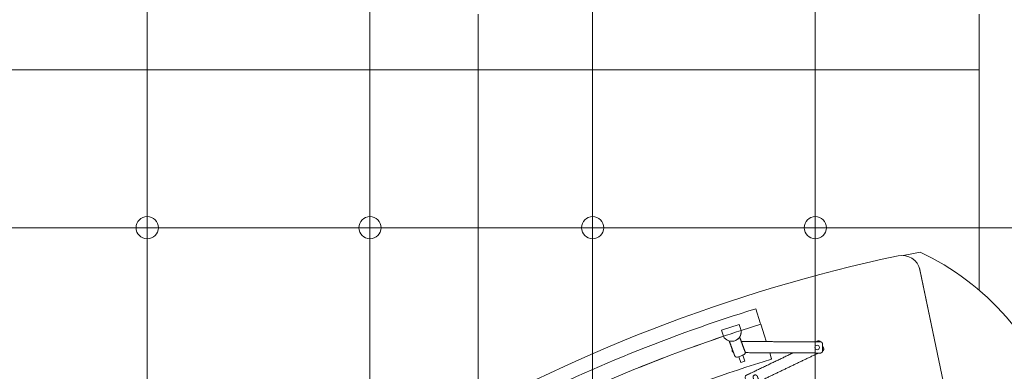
# Model space of a CAD drawing. Header units: metres. Extents: x -45 to 152, y -127 to 99.
# Tile 234 of 256: x -26.885 to -24.232, y -8.911 to -7.965. Entities that reach past the tile are written whole.
import ezdxf

# ---------------------------------------------------------------- set-up
doc = ezdxf.new("R2010")
doc.units = ezdxf.units.M
doc.linetypes.add('Achsen 01', pattern=[5.291531, 3.175, -1.058062, 0.352704, -0.705764])
doc.linetypes.add('Raster 01', pattern=[2, 1, -1])
for name, color, linetype, lineweight in [('036_Bodenbelagarbeiten-350 Doppelbodenelement', 7, 'Continuous', 9), ('_1.35m (3D)', 7, 'Continuous', 9), ('_GRU (2D)', 7, 'Continuous', 9), ('_OG 2 (2D)', 7, 'Continuous', 9)]:
    doc.layers.add(name, color=color, linetype=linetype, lineweight=lineweight)
for name, color, linetype, lineweight, true_color in [('ACTES-Einrichtung Aufsicht.', 7, 'Continuous', 9, 0xa6a6a6), ('AV1-Achsen', 1, 'Achsen 01', 18, 0xff0000), ('AV1-Raster', 7, 'Raster 01', 9, 0xa6a6a6)]:
    doc.layers.add(name, color=color, linetype=linetype, lineweight=lineweight, true_color=true_color)

# ---------------------------------------------------------------- blocks, each defined once
blk = doc.blocks.new('Group-2')
at = {"layer": 'AV1-Raster'}
for p, q in [((-25.65, -22.95), (-25.65, 1.35)), ((-24.3, -22.95), (-24.3, 1.35)), ((1.35, -8.1), (-40.5, -8.1))]:
    blk.add_line(p, q, dxfattribs=at)
blk = doc.blocks.new('1.35m (3D)')
at = {"layer": 'AV1-Raster', "color": 7}
blk.add_blockref('Group-2', (0, 0), dxfattribs=at)
blk = doc.blocks.new('Group-98')
at = {"color": 255, "transparency": 33554559}
blk.add_wipeout([(-24.3518, -9.1545), (-24.2442, -9.6684), (-24.2431, -9.6781), (-24.244, -9.6877), (-24.2466, -9.697), (-24.251, -9.7056), (-24.257, -9.7132), (-24.2643, -9.7195), (-24.2727, -9.7243), (-24.2819, -9.7274), (-24.2341, -9.7169), (-24.2331, -9.7158), (-24.2322, -9.7148), (-24.2313, -9.7137), (-24.2303, -9.7127), (-24.2294, -9.7116), (-24.2285, -9.7106), (-24.2275, -9.7095), (-24.2266, -9.7085), (-24.2103, -9.6892), (-24.1947, -9.6694), (-24.1798, -9.649), (-24.1656, -9.6281), (-24.1522, -9.6067), (-24.1395, -9.5849), (-24.1276, -9.5626), (-24.1165, -9.5399), (-24.0797, -9.4434), (-24.0571, -9.3426), (-24.0493, -9.2396), (-24.0564, -9.1365), (-24.0783, -9.0356), (-24.1145, -8.9388), (-24.1643, -8.8483), (-24.2266, -8.7659), (-24.2515, -8.7389), (-24.2777, -8.7133), (-24.3052, -8.689), (-24.3339, -8.6662), (-24.3638, -8.6449), (-24.3946, -8.6251), (-24.4265, -8.607), (-24.4593, -8.5905), (-24.5183, -8.6028), (-24.5085, -8.6018), (-24.4988, -8.6026), (-24.4894, -8.6054), (-24.4807, -8.6099), (-24.473, -8.6161), (-24.4667, -8.6236), (-24.462, -8.6322), (-24.4591, -8.6415)], dxfattribs=at).dxf.layer = 'ACTES-Einrichtung Aufsicht.'
at = {"layer": 'ACTES-Einrichtung Aufsicht.', "flags": 128}
blk.add_lwpolyline([(-24.2442, -9.6684, -0.407966), (-24.2819, -9.7274), (-24.2341, -9.7169, 0.003923), (-24.2266, -9.7085, 0.070731), (-24.1165, -9.5399, 0.297593), (-24.2266, -8.7659, 0.102954), (-24.4593, -8.5905), (-24.5183, -8.6028, -0.414214), (-24.4591, -8.6415)], format="xyb", close=True, dxfattribs=at)
at = {"color": 255, "transparency": 33554687}
blk.add_wipeout([(-25.203, -10.1219), (-25.1891, -10.1138), (-25.1752, -10.1058), (-25.1613, -10.0978), (-25.1473, -10.0899), (-25.1333, -10.0821), (-25.1193, -10.0743), (-25.1052, -10.0666), (-25.0911, -10.0589), (-24.9927, -10.0073), (-24.8928, -9.9584), (-24.7916, -9.9123), (-24.6892, -9.869), (-24.5856, -9.8286), (-24.481, -9.791), (-24.3753, -9.7564), (-24.2688, -9.7247), (-24.2621, -9.7203), (-24.2562, -9.715), (-24.2512, -9.7087), (-24.2473, -9.7018), (-24.2445, -9.6943), (-24.243, -9.6864), (-24.2427, -9.6785), (-24.2438, -9.6705), (-24.2438, -9.6705), (-24.2438, -9.6704), (-24.2438, -9.6704), (-24.2438, -9.6703), (-24.2438, -9.6702), (-24.2438, -9.6702), (-24.2438, -9.6701), (-24.2439, -9.67), (-24.4597, -8.6386), (-24.4627, -8.6294), (-24.4675, -8.6209), (-24.4738, -8.6135), (-24.4814, -8.6074), (-24.49, -8.6029), (-24.4994, -8.6002), (-24.5091, -8.5994), (-24.5188, -8.6004), (-24.8526, -8.6857), (-25.1786, -8.7972), (-25.4947, -8.9342), (-25.799, -9.0959), (-26.0895, -9.2812), (-26.3643, -9.4889), (-26.6218, -9.7178), (-26.8603, -9.9665), (-26.8604, -9.9665), (-26.8604, -9.9666), (-26.8605, -9.9666), (-26.8605, -9.9667), (-26.8606, -9.9668), (-26.8606, -9.9668), (-26.8607, -9.9669), (-26.8607, -9.9669), (-26.8603, -9.9665), (-26.866, -9.9744), (-26.87, -9.9832), (-26.8723, -9.9927), (-26.8726, -10.0024), (-26.8711, -10.0121), (-26.8677, -10.0212), (-26.8626, -10.0295), (-26.8561, -10.0367), (-26.0708, -10.7393), (-26.0645, -10.7441), (-26.0576, -10.7478), (-26.0502, -10.7504), (-26.0424, -10.7518), (-26.0346, -10.752), (-26.0268, -10.7509), (-26.0193, -10.7486), (-26.0122, -10.7452), (-25.9201, -10.6563), (-25.8252, -10.5703), (-25.7276, -10.4874), (-25.6275, -10.4077), (-25.5248, -10.3312), (-25.4198, -10.258), (-25.3125, -10.1882)], dxfattribs=at).dxf.layer = 'ACTES-Einrichtung Aufsicht.'
at = {"layer": 'ACTES-Einrichtung Aufsicht.', "transparency": 33554534, "flags": 128}
blk.add_lwpolyline([(-25.203, -10.1219, -0.008083), (-25.0911, -10.0589, -0.055453), (-24.2688, -9.7247, 0.330906), (-24.2438, -9.6705, -0.002569), (-24.2439, -9.67), (-24.4597, -8.6386, 0.41107), (-24.5188, -8.6004, 0.160224), (-26.8603, -9.9665, 0.00305), (-26.8607, -9.9669), (-26.8603, -9.9665, 0.411112), (-26.8561, -10.0367), (-26.0708, -10.7393, 0.325472), (-26.0122, -10.7452, -0.063875)], format="xyb", close=True, dxfattribs=at)
at = {"layer": 'ACTES-Einrichtung Aufsicht.', "flags": 128}
blk.add_lwpolyline([(-24.9417, -8.8015), (-24.9325, -8.7986, -0.002867), (-24.8882, -8.7847), (-24.8898, -8.7814), (-24.9016, -8.7431, 0.044027), (-25.5675, -9.0139, 0.073959), (-26.5456, -9.715), (-26.5176, -9.744), (-26.5156, -9.7468, -0.057345), (-25.7814, -9.1829), (-25.7811, -9.1823), (-25.7589, -9.1694, -0.013514), (-25.5675, -9.0632, -0.038853), (-24.9893, -8.8173), (-24.9894, -8.8172), (-24.9417, -8.8015)], format="xyb", close=True, dxfattribs=at)
at = {"color": 255, "transparency": 33554559}
blk.add_wipeout([(-25.7811, -9.1823), (-25.7814, -9.1829), (-25.88, -9.244), (-25.9768, -9.3078), (-26.0717, -9.3745), (-26.1647, -9.4438), (-26.2556, -9.5157), (-26.3445, -9.5902), (-26.4312, -9.6673), (-26.5156, -9.7468), (-26.4474, -9.8172), (-26.3632, -9.738), (-26.2768, -9.6613), (-26.1881, -9.5872), (-26.0974, -9.5157), (-26.0045, -9.4468), (-25.9097, -9.3808), (-25.813, -9.3175), (-25.7145, -9.2571), (-25.7045, -9.2512), (-25.6523, -9.2207), (-25.5728, -9.1769), (-25.487, -9.132), (-25.4001, -9.0892), (-25.3123, -9.0486), (-25.2234, -9.0101), (-25.1337, -8.9739), (-25.0431, -8.9398), (-24.9516, -8.908), (-24.8594, -8.8784), (-24.8646, -8.8617), (-24.8646, -8.8617), (-24.8884, -8.7848), (-24.9417, -8.8015), (-24.9893, -8.8173), (-24.9893, -8.8173), (-24.9893, -8.8173), (-24.9893, -8.8173), (-24.9893, -8.8173), (-24.9893, -8.8173), (-24.9893, -8.8173), (-24.9893, -8.8173), (-24.9893, -8.8173), (-25.0864, -8.8513), (-25.1825, -8.8877), (-25.2776, -8.9266), (-25.3718, -8.9679), (-25.4648, -9.0116), (-25.5568, -9.0576), (-25.6475, -9.106), (-25.737, -9.1566), (-25.7589, -9.1694)], dxfattribs=at).dxf.layer = 'ACTES-Einrichtung Aufsicht.'
at = {"layer": 'ACTES-Einrichtung Aufsicht.', "flags": 128}
blk.add_lwpolyline([(-25.7811, -9.1823), (-25.7814, -9.1829, 0.057345), (-26.5156, -9.7468), (-26.4474, -9.8172, -0.058565), (-25.7145, -9.2571), (-25.7045, -9.2512), (-25.6523, -9.2207), (-25.5728, -9.1769, -0.049045), (-24.8594, -8.8784), (-24.8646, -8.8617), (-24.8646, -8.8617), (-24.8884, -8.7848), (-24.9417, -8.8015), (-24.9893, -8.8173, -0.000416), (-24.9893, -8.8173, 0.050823), (-25.737, -9.1566), (-25.7589, -9.1694)], format="xyb", close=True, dxfattribs=at)
at = {"color": 255, "transparency": 33554559}
blk.add_wipeout([(-24.9417, -8.8015), (-24.9893, -8.8173), (-24.9947, -8.8011), (-24.9471, -8.7854)], dxfattribs=at).dxf.layer = 'ACTES-Einrichtung Aufsicht.'
at = {"layer": 'ACTES-Einrichtung Aufsicht.', "flags": 128}
blk.add_lwpolyline([(-24.9417, -8.8015), (-24.9893, -8.8173), (-24.9947, -8.8011), (-24.9471, -8.7854)], close=True, dxfattribs=at)
at = {"color": 255, "transparency": 33554559}
blk.add_wipeout([(-24.9439, -8.8237), (-24.9457, -8.819), (-24.9481, -8.8222), (-24.951, -8.8249), (-24.9544, -8.8272), (-24.958, -8.8289), (-24.9618, -8.83), (-24.9658, -8.8305), (-24.9698, -8.8304), (-24.9737, -8.8296), (-24.9588, -8.8697), (-24.9588, -8.8698), (-24.9587, -8.87), (-24.9587, -8.87), (-24.9586, -8.8701), (-24.9586, -8.8702), (-24.9586, -8.8703), (-24.9585, -8.8703), (-24.9585, -8.8704), (-24.9584, -8.8705), (-24.9584, -8.8706), (-24.9583, -8.8708), (-24.9582, -8.8709), (-24.9582, -8.871), (-24.9581, -8.8711), (-24.958, -8.8712), (-24.9579, -8.8713), (-24.9579, -8.8714), (-24.9578, -8.8715), (-24.9577, -8.8715), (-24.9576, -8.8716), (-24.9576, -8.8717), (-24.9575, -8.8718), (-24.9574, -8.8719), (-24.9573, -8.872), (-24.9572, -8.8721), (-24.9572, -8.8721), (-24.9571, -8.8722), (-24.957, -8.8723), (-24.9569, -8.8723), (-24.9568, -8.8724), (-24.9567, -8.8725), (-24.9566, -8.8725), (-24.9565, -8.8726), (-24.9564, -8.8727), (-24.9564, -8.8727), (-24.9564, -8.8727), (-24.9564, -8.8727), (-24.9564, -8.8727), (-24.9564, -8.8727), (-24.9563, -8.8727), (-24.9563, -8.8728), (-24.9563, -8.8728), (-24.9563, -8.8728), (-24.9563, -8.8728), (-24.9562, -8.8728), (-24.9562, -8.8728), (-24.9562, -8.8728), (-24.9562, -8.8728), (-24.9562, -8.8728), (-24.9561, -8.8729), (-24.9561, -8.8729), (-24.9561, -8.8729), (-24.9561, -8.8729), (-24.956, -8.8729), (-24.956, -8.8729), (-24.956, -8.8729), (-24.9559, -8.873), (-24.9559, -8.873), (-24.9559, -8.873), (-24.9559, -8.873), (-24.9558, -8.873), (-24.9558, -8.873), (-24.9558, -8.8731), (-24.9557, -8.8731), (-24.9557, -8.8731), (-24.9557, -8.8731), (-24.9556, -8.8731), (-24.9555, -8.8732), (-24.9555, -8.8732), (-24.9554, -8.8732), (-24.9554, -8.8732), (-24.9553, -8.8733), (-24.9553, -8.8733), (-24.9552, -8.8733), (-24.9551, -8.8733), (-24.9551, -8.8733), (-24.955, -8.8734), (-24.9549, -8.8734), (-24.9549, -8.8734), (-24.9548, -8.8734), (-24.9547, -8.8734), (-24.9546, -8.8735), (-24.9546, -8.8735), (-24.9545, -8.8735), (-24.9544, -8.8735), (-24.9543, -8.8735), (-24.9542, -8.8736), (-24.9541, -8.8736), (-24.954, -8.8736), (-24.9539, -8.8736), (-24.9538, -8.8736), (-24.9537, -8.8736), (-24.9536, -8.8736), (-24.9535, -8.8736), (-24.9534, -8.8736), (-24.9533, -8.8737), (-24.9532, -8.8737), (-24.9531, -8.8737), (-24.9528, -8.8736), (-24.9525, -8.8736), (-24.9523, -8.8736), (-24.952, -8.8735), (-24.9518, -8.8735), (-24.9515, -8.8734), (-24.9513, -8.8734), (-24.9511, -8.8733), (-24.9342, -8.867), (-24.934, -8.8669), (-24.9337, -8.8668), (-24.9335, -8.8667), (-24.9333, -8.8666), (-24.9331, -8.8664), (-24.9328, -8.8663), (-24.9326, -8.8661), (-24.9324, -8.866), (-24.9324, -8.8659), (-24.9323, -8.8658), (-24.9322, -8.8658), (-24.9321, -8.8657), (-24.9321, -8.8656), (-24.932, -8.8655), (-24.9319, -8.8655), (-24.9318, -8.8654), (-24.9318, -8.8653), (-24.9317, -8.8652), (-24.9316, -8.8652), (-24.9316, -8.8651), (-24.9315, -8.865), (-24.9315, -8.8649), (-24.9314, -8.8649), (-24.9314, -8.8648), (-24.9313, -8.8647), (-24.9313, -8.8647), (-24.9312, -8.8646), (-24.9312, -8.8645), (-24.9312, -8.8645), (-24.9311, -8.8644), (-24.9311, -8.8643), (-24.9311, -8.8643), (-24.931, -8.8642), (-24.931, -8.8642), (-24.931, -8.8641), (-24.9309, -8.8641), (-24.9309, -8.864), (-24.9309, -8.864), (-24.9309, -8.8639), (-24.9308, -8.8639), (-24.9308, -8.8638), (-24.9308, -8.8638), (-24.9308, -8.8638), (-24.9308, -8.8637), (-24.9308, -8.8637), (-24.9307, -8.8637), (-24.9307, -8.8636), (-24.9307, -8.8636), (-24.9307, -8.8635), (-24.9307, -8.8635), (-24.9307, -8.8635), (-24.9307, -8.8635), (-24.9307, -8.8634), (-24.9306, -8.8634), (-24.9306, -8.8634), (-24.9306, -8.8633), (-24.9306, -8.8633), (-24.9306, -8.8633), (-24.9306, -8.8633), (-24.9306, -8.8632), (-24.9306, -8.8632), (-24.9306, -8.8632), (-24.9306, -8.8632), (-24.9306, -8.8632), (-24.9306, -8.8631), (-24.9306, -8.8631), (-24.9306, -8.8631), (-24.9305, -8.8631), (-24.9305, -8.8631), (-24.9305, -8.8631), (-24.9305, -8.863), (-24.9305, -8.863), (-24.9305, -8.8629), (-24.9305, -8.8628), (-24.9304, -8.8627), (-24.9304, -8.8626), (-24.9304, -8.8625), (-24.9304, -8.8624), (-24.9304, -8.8622), (-24.9303, -8.8621), (-24.9303, -8.862), (-24.9303, -8.8619), (-24.9303, -8.8618), (-24.9303, -8.8617), (-24.9303, -8.8616), (-24.9303, -8.8614), (-24.9303, -8.8613), (-24.9303, -8.8612), (-24.9303, -8.8611), (-24.9303, -8.861), (-24.9303, -8.8608), (-24.9303, -8.8607), (-24.9303, -8.8606), (-24.9304, -8.8605), (-24.9304, -8.8603), (-24.9304, -8.8602), (-24.9304, -8.8601), (-24.9305, -8.86), (-24.9305, -8.8599), (-24.9305, -8.8598), (-24.9305, -8.8597), (-24.9305, -8.8596), (-24.9306, -8.8596), (-24.9306, -8.8595), (-24.9307, -8.8593), (-24.9307, -8.8593)], dxfattribs=at).dxf.layer = 'ACTES-Einrichtung Aufsicht.'
at = {"layer": 'ACTES-Einrichtung Aufsicht.'}
blk.add_rational_spline([(-24.9439, -8.8237), (-24.9448, -8.8213), (-24.9457, -8.819), (-24.9559, -8.8345), (-24.9737, -8.8296), (-24.9663, -8.8497), (-24.9588, -8.8697), (-24.9588, -8.8698), (-24.9588, -8.8698), (-24.9587, -8.8699), (-24.9586, -8.8702), (-24.9581, -8.8711), (-24.9575, -8.8718), (-24.9568, -8.8724), (-24.9564, -8.8727), (-24.9564, -8.8727), (-24.9562, -8.8728), (-24.956, -8.8729), (-24.9558, -8.873), (-24.9557, -8.8731), (-24.9554, -8.8732), (-24.955, -8.8734), (-24.9543, -8.8736), (-24.9535, -8.8737), (-24.9531, -8.8737), (-24.952, -8.8736), (-24.9511, -8.8733), (-24.9426, -8.8701), (-24.9342, -8.867), (-24.9332, -8.8666), (-24.9324, -8.866), (-24.9321, -8.8657), (-24.9316, -8.8651), (-24.9312, -8.8645), (-24.9309, -8.8641), (-24.9308, -8.8639), (-24.9308, -8.8637), (-24.9307, -8.8634), (-24.9306, -8.8632), (-24.9305, -8.8631), (-24.9305, -8.863), (-24.9304, -8.8626), (-24.9303, -8.8617), (-24.9303, -8.8607), (-24.9305, -8.8597), (-24.9306, -8.8594), (-24.9307, -8.8593), (-24.9307, -8.8593), (-24.9307, -8.8593), (-24.9373, -8.8415), (-24.9439, -8.8237)], [1, 1, 1, 0.808687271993, 1, 1, 1, 1, 1, 1, 1, 1, 1, 1, 1, 1, 1, 1, 1, 1, 1, 1, 1, 1, 1, 0.985598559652, 1, 1, 1, 0.985598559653, 1, 1, 1, 1, 1, 1, 1, 1, 1, 1, 1, 1, 1, 1, 1, 1, 1, 1, 1, 1, 1], degree=2, knots=[0, 0, 0, 0.039408, 0.039408, 0.278912, 0.278912, 0.620862, 0.620862, 0.620937, 0.620937, 0.622866, 0.626641, 0.630417, 0.634193, 0.637969, 0.637969, 0.638631, 0.639292, 0.639953, 0.640614, 0.640614, 0.641656, 0.642699, 0.643741, 0.644783, 0.644783, 0.647352, 0.647352, 0.67014, 0.67014, 0.672709, 0.672709, 0.673751, 0.674793, 0.675836, 0.676878, 0.676878, 0.677539, 0.6782, 0.678861, 0.679523, 0.679523, 0.683299, 0.687075, 0.69085, 0.694626, 0.696555, 0.696555, 0.69663, 0.69663, 1, 1, 1], dxfattribs=at)
at = {"color": 255, "transparency": 33554559}
for points in [[(-24.722, -8.844), (-24.7277, -8.8323), (-24.7278, -8.8322), (-24.7279, -8.832), (-24.728, -8.8319), (-24.7281, -8.8318), (-24.7282, -8.8316), (-24.7283, -8.8315), (-24.7284, -8.8314), (-24.7285, -8.8313), (-24.7286, -8.8312), (-24.7287, -8.8311), (-24.7288, -8.831), (-24.7288, -8.831), (-24.7289, -8.8309), (-24.729, -8.8308), (-24.7291, -8.8308), (-24.7292, -8.8307), (-24.7292, -8.8306), (-24.7293, -8.8306), (-24.7294, -8.8305), (-24.7295, -8.8305), (-24.7296, -8.8304), (-24.7296, -8.8304), (-24.7297, -8.8303), (-24.7298, -8.8303), (-24.7299, -8.8302), (-24.7299, -8.8302), (-24.73, -8.8302), (-24.7301, -8.8301), (-24.7301, -8.8301), (-24.7302, -8.8301), (-24.7303, -8.8301), (-24.7303, -8.83), (-24.7304, -8.83), (-24.7304, -8.83), (-24.7305, -8.83), (-24.7305, -8.8299), (-24.7306, -8.8299), (-24.7307, -8.8299), (-24.7307, -8.8299), (-24.7308, -8.8298), (-24.7308, -8.8298), (-24.7308, -8.8298), (-24.7309, -8.8298), (-24.7309, -8.8298), (-24.7309, -8.8298), (-24.731, -8.8298), (-24.731, -8.8298), (-24.7311, -8.8298), (-24.7311, -8.8297), (-24.7311, -8.8297), (-24.7312, -8.8297), (-24.7312, -8.8297), (-24.7312, -8.8297), (-24.7312, -8.8297), (-24.7313, -8.8297), (-24.7313, -8.8297), (-24.7313, -8.8297), (-24.7314, -8.8297), (-24.7314, -8.8297), (-24.7314, -8.8297), (-24.7314, -8.8297), (-24.7314, -8.8297), (-24.7315, -8.8296), (-24.7315, -8.8296), (-24.7315, -8.8296), (-24.7315, -8.8296), (-24.7315, -8.8296), (-24.7316, -8.8296), (-24.7316, -8.8296), (-24.7316, -8.8296), (-24.7316, -8.8296), (-24.7316, -8.8296), (-24.7318, -8.8296), (-24.7319, -8.8296), (-24.732, -8.8296), (-24.7321, -8.8295), (-24.7322, -8.8295), (-24.7323, -8.8295), (-24.7324, -8.8295), (-24.7325, -8.8295), (-24.7326, -8.8295), (-24.7328, -8.8295), (-24.7329, -8.8295), (-24.733, -8.8295), (-24.7331, -8.8295), (-24.7332, -8.8295), (-24.7333, -8.8295), (-24.7335, -8.8295), (-24.7336, -8.8296), (-24.7337, -8.8296), (-24.7338, -8.8296), (-24.7339, -8.8296), (-24.7341, -8.8296), (-24.7342, -8.8297), (-24.7343, -8.8297), (-24.7344, -8.8297), (-24.7345, -8.8298), (-24.7347, -8.8298), (-24.7348, -8.8298), (-24.7348, -8.8299), (-24.7349, -8.8299), (-24.735, -8.8299), (-24.7351, -8.83), (-24.7351, -8.83), (-24.7353, -8.8301), (-24.7354, -8.8301), (-24.7399, -8.8323), (-24.9274, -8.9222), (-24.9274, -8.9222), (-24.9277, -8.9223), (-24.9277, -8.9223), (-24.9278, -8.9223), (-24.9279, -8.9224), (-24.9279, -8.9224), (-24.928, -8.9225), (-24.9281, -8.9225), (-24.9282, -8.9226), (-24.9283, -8.9227), (-24.9284, -8.9227), (-24.9285, -8.9228), (-24.9286, -8.9229), (-24.9287, -8.923), (-24.9288, -8.923), (-24.9289, -8.9231), (-24.929, -8.9232), (-24.929, -8.9233), (-24.9291, -8.9234), (-24.9292, -8.9235), (-24.9293, -8.9235), (-24.9294, -8.9236), (-24.9294, -8.9237), (-24.9295, -8.9238), (-24.9296, -8.9239), (-24.9297, -8.924), (-24.9297, -8.9241), (-24.9298, -8.9242), (-24.9299, -8.9243), (-24.9299, -8.9244), (-24.93, -8.9245), (-24.93, -8.9245), (-24.9301, -8.9246), (-24.9301, -8.9247), (-24.9302, -8.9248), (-24.9302, -8.9248), (-24.9302, -8.9248), (-24.9302, -8.9248), (-24.9302, -8.9248), (-24.9302, -8.9249), (-24.9302, -8.9249), (-24.9302, -8.9249), (-24.9302, -8.9249), (-24.9302, -8.9249), (-24.9302, -8.9249), (-24.9303, -8.925), (-24.9303, -8.925), (-24.9303, -8.925), (-24.9303, -8.925), (-24.9303, -8.9251), (-24.9303, -8.9251), (-24.9303, -8.9251), (-24.9303, -8.9251), (-24.9303, -8.9252), (-24.9304, -8.9252), (-24.9304, -8.9252), (-24.9304, -8.9253), (-24.9304, -8.9253), (-24.9304, -8.9253), (-24.9304, -8.9254), (-24.9304, -8.9254), (-24.9305, -8.9254), (-24.9305, -8.9255), (-24.9305, -8.9255), (-24.9305, -8.9255), (-24.9305, -8.9256), (-24.9305, -8.9256), (-24.9305, -8.9257), (-24.9306, -8.9257), (-24.9306, -8.9258), (-24.9306, -8.9259), (-24.9306, -8.9259), (-24.9306, -8.926), (-24.9306, -8.926), (-24.9307, -8.9261), (-24.9307, -8.9262), (-24.9307, -8.9262), (-24.9307, -8.9263), (-24.9307, -8.9264), (-24.9307, -8.9264), (-24.9308, -8.9265), (-24.9308, -8.9266), (-24.9308, -8.9267), (-24.9308, -8.9268), (-24.9308, -8.9269), (-24.9308, -8.927), (-24.9308, -8.9271), (-24.9308, -8.9272), (-24.9308, -8.9273), (-24.9308, -8.9274), (-24.9308, -8.9275), (-24.9308, -8.9276), (-24.9308, -8.9277), (-24.9308, -8.9278), (-24.9308, -8.9279), (-24.9308, -8.928), (-24.9308, -8.9281), (-24.9308, -8.9282), (-24.9308, -8.9285), (-24.9307, -8.9287), (-24.9307, -8.929), (-24.9306, -8.9292), (-24.9305, -8.9294), (-24.9305, -8.9297), (-24.9304, -8.9299), (-24.9303, -8.9302), (-24.9225, -8.9464), (-24.9224, -8.9466), (-24.9222, -8.9468), (-24.9221, -8.9471), (-24.922, -8.9473), (-24.9218, -8.9475), (-24.9216, -8.9477), (-24.9215, -8.9479), (-24.9213, -8.948), (-24.9212, -8.9481), (-24.9212, -8.9482), (-24.9211, -8.9483), (-24.921, -8.9483), (-24.9209, -8.9484), (-24.9208, -8.9485), (-24.9208, -8.9485), (-24.9207, -8.9486), (-24.9206, -8.9487), (-24.9205, -8.9487), (-24.9204, -8.9488), (-24.9203, -8.9488), (-24.9203, -8.9489), (-24.9202, -8.9489), (-24.9201, -8.949), (-24.92, -8.949), (-24.92, -8.949), (-24.9199, -8.9491), (-24.9198, -8.9491), (-24.9198, -8.9492), (-24.9197, -8.9492), (-24.9196, -8.9492), (-24.9196, -8.9492), (-24.9195, -8.9493), (-24.9195, -8.9493), (-24.9194, -8.9493), (-24.9193, -8.9493), (-24.9193, -8.9494), (-24.9192, -8.9494), (-24.9192, -8.9494), (-24.9191, -8.9494), (-24.9191, -8.9495), (-24.919, -8.9495), (-24.919, -8.9495), (-24.9189, -8.9495), (-24.9189, -8.9495), (-24.9189, -8.9495), (-24.9188, -8.9495), (-24.9188, -8.9495), (-24.9188, -8.9495), (-24.9187, -8.9496), (-24.9187, -8.9496), (-24.9187, -8.9496), (-24.9186, -8.9496), (-24.9186, -8.9496), (-24.9186, -8.9496), (-24.9186, -8.9496), (-24.9185, -8.9496), (-24.9185, -8.9496), (-24.9185, -8.9496), (-24.9185, -8.9496), (-24.9184, -8.9496), (-24.9184, -8.9496), (-24.9184, -8.9496), (-24.9184, -8.9497), (-24.9183, -8.9497), (-24.9183, -8.9497), (-24.9183, -8.9497), (-24.9183, -8.9497), (-24.9183, -8.9497), (-24.9182, -8.9497), (-24.9182, -8.9497), (-24.9182, -8.9497), (-24.9182, -8.9497), (-24.9181, -8.9497), (-24.918, -8.9497), (-24.9179, -8.9497), (-24.9177, -8.9498), (-24.9176, -8.9498), (-24.9175, -8.9498), (-24.9174, -8.9498), (-24.9173, -8.9498), (-24.9172, -8.9498), (-24.9171, -8.9498), (-24.9169, -8.9498), (-24.9168, -8.9498), (-24.9167, -8.9498), (-24.9166, -8.9498), (-24.9165, -8.9498), (-24.9164, -8.9498), (-24.9162, -8.9497), (-24.9161, -8.9497), (-24.916, -8.9497), (-24.9159, -8.9497), (-24.9158, -8.9497), (-24.9156, -8.9496), (-24.9155, -8.9496), (-24.9154, -8.9496), (-24.9153, -8.9495), (-24.9152, -8.9495), (-24.9151, -8.9495), (-24.915, -8.9494), (-24.9149, -8.9494), (-24.9148, -8.9494), (-24.9148, -8.9493), (-24.9147, -8.9493), (-24.9145, -8.9492), (-24.9145, -8.9492), (-24.9035, -8.944), (-24.909, -8.9293), (-24.9092, -8.9286), (-24.9093, -8.9278), (-24.9094, -8.927), (-24.9093, -8.9263), (-24.9091, -8.9255), (-24.9088, -8.9248), (-24.9085, -8.9241), (-24.9075, -8.9229), (-24.9068, -8.9224), (-24.9062, -8.9219), (-24.9055, -8.9216), (-24.9047, -8.9214), (-24.9039, -8.9213), (-24.9032, -8.9213), (-24.9016, -8.9215), (-24.9009, -8.9218), (-24.9002, -8.9222), (-24.8995, -8.9226), (-24.899, -8.9232), (-24.8985, -8.9238), (-24.8981, -8.9244), (-24.8977, -8.9252), (-24.8927, -8.9388), (-24.7332, -8.8623), (-24.7332, -8.8623), (-24.7221, -8.857), (-24.722, -8.857), (-24.7219, -8.8569), (-24.7219, -8.8569), (-24.7218, -8.8568), (-24.7217, -8.8567), (-24.7216, -8.8567), (-24.7215, -8.8566), (-24.7214, -8.8566), (-24.7213, -8.8565), (-24.7212, -8.8564), (-24.7212, -8.8564), (-24.7211, -8.8563), (-24.721, -8.8562), (-24.7209, -8.8561), (-24.7208, -8.8561), (-24.7208, -8.856), (-24.7207, -8.8559), (-24.7206, -8.8558), (-24.7205, -8.8557), (-24.7204, -8.8557), (-24.7204, -8.8556), (-24.7203, -8.8555), (-24.7202, -8.8554), (-24.7202, -8.8553), (-24.7201, -8.8552), (-24.72, -8.8551), (-24.72, -8.855), (-24.7199, -8.8549), (-24.7199, -8.8548), (-24.7198, -8.8547), (-24.7197, -8.8546), (-24.7197, -8.8545), (-24.7197, -8.8545), (-24.7197, -8.8545), (-24.7197, -8.8545), (-24.7196, -8.8545), (-24.7196, -8.8545), (-24.7196, -8.8544), (-24.7196, -8.8544), (-24.7196, -8.8544), (-24.7196, -8.8544), (-24.7196, -8.8544), (-24.7196, -8.8544), (-24.7196, -8.8543), (-24.7196, -8.8543), (-24.7196, -8.8543), (-24.7195, -8.8543), (-24.7195, -8.8542), (-24.7195, -8.8542), (-24.7195, -8.8542), (-24.7195, -8.8542), (-24.7195, -8.8541), (-24.7195, -8.8541), (-24.7195, -8.8541), (-24.7194, -8.854), (-24.7194, -8.854), (-24.7194, -8.854), (-24.7194, -8.8539), (-24.7194, -8.8539), (-24.7194, -8.8539), (-24.7194, -8.8538), (-24.7194, -8.8538), (-24.7193, -8.8538), (-24.7193, -8.8537), (-24.7193, -8.8537), (-24.7193, -8.8536), (-24.7193, -8.8536), (-24.7193, -8.8535), (-24.7192, -8.8534), (-24.7192, -8.8534), (-24.7192, -8.8533), (-24.7192, -8.8533), (-24.7192, -8.8532), (-24.7192, -8.8531), (-24.7191, -8.8531), (-24.7191, -8.853), (-24.7191, -8.8529), (-24.7191, -8.8528), (-24.7191, -8.8528), (-24.7191, -8.8527), (-24.719, -8.8526), (-24.719, -8.8525), (-24.719, -8.8524), (-24.719, -8.8523), (-24.719, -8.8522), (-24.719, -8.8521), (-24.719, -8.852), (-24.719, -8.8519), (-24.719, -8.8518), (-24.719, -8.8517), (-24.719, -8.8516), (-24.719, -8.8515), (-24.719, -8.8514), (-24.719, -8.8513), (-24.719, -8.8512), (-24.719, -8.8511), (-24.7191, -8.8508), (-24.7191, -8.8506), (-24.7191, -8.8503), (-24.7192, -8.8501), (-24.7193, -8.8499), (-24.7194, -8.8496), (-24.7195, -8.8494), (-24.7196, -8.8491)], [(-24.9588, -8.8697), (-24.9588, -8.8697), (-24.9588, -8.8698), (-24.9588, -8.8698), (-24.9588, -8.8698), (-24.9588, -8.8698), (-24.9588, -8.8698), (-24.9588, -8.8698), (-24.9588, -8.8698), (-24.9588, -8.8698), (-24.9588, -8.8698), (-24.9588, -8.8698), (-24.9588, -8.8698), (-24.9587, -8.8698), (-24.9587, -8.8699), (-24.9587, -8.8699), (-24.9587, -8.87), (-24.9587, -8.87), (-24.9586, -8.8701), (-24.9586, -8.8702), (-24.9586, -8.8703), (-24.9585, -8.8703), (-24.9585, -8.8704), (-24.9584, -8.8705), (-24.9584, -8.8706), (-24.9583, -8.8708), (-24.9582, -8.8709), (-24.9582, -8.871), (-24.9581, -8.8711), (-24.958, -8.8712), (-24.9579, -8.8713), (-24.9579, -8.8714), (-24.9578, -8.8715), (-24.9577, -8.8715), (-24.9576, -8.8716), (-24.9576, -8.8717), (-24.9575, -8.8718), (-24.9574, -8.8719), (-24.9573, -8.872), (-24.9572, -8.8721), (-24.9572, -8.8721), (-24.9571, -8.8722), (-24.957, -8.8723), (-24.9569, -8.8723), (-24.9568, -8.8724), (-24.9567, -8.8725), (-24.9566, -8.8725), (-24.9565, -8.8726), (-24.9564, -8.8727)]]:
    blk.add_wipeout(points, dxfattribs=at).dxf.layer = 'ACTES-Einrichtung Aufsicht.'
at = {"layer": 'ACTES-Einrichtung Aufsicht.'}
blk.add_line((-24.8594, -8.8784), (-24.86, -8.8765), dxfattribs=at)
blk.add_rational_spline([(-24.722, -8.844), (-24.7248, -8.8382), (-24.7277, -8.8323), (-24.728, -8.8317), (-24.7285, -8.8313), (-24.7288, -8.831), (-24.7295, -8.8305), (-24.7301, -8.8301), (-24.7305, -8.8299), (-24.7308, -8.8298), (-24.7309, -8.8298), (-24.7312, -8.8297), (-24.7314, -8.8297), (-24.7316, -8.8296), (-24.7316, -8.8296), (-24.7321, -8.8295), (-24.733, -8.8295), (-24.7339, -8.8296), (-24.7349, -8.8299), (-24.7352, -8.83), (-24.7353, -8.8301), (-24.7354, -8.8301), (-24.7354, -8.8301), (-24.7376, -8.8312), (-24.7399, -8.8323), (-24.8337, -8.8772), (-24.9274, -8.9222), (-24.9274, -8.9222), (-24.9274, -8.9222), (-24.9276, -8.9222), (-24.9279, -8.9224), (-24.9287, -8.9229), (-24.9294, -8.9236), (-24.9299, -8.9243), (-24.9301, -8.9247), (-24.9302, -8.9248), (-24.9302, -8.925), (-24.9303, -8.9252), (-24.9305, -8.9254), (-24.9305, -8.9256), (-24.9306, -8.9258), (-24.9307, -8.9263), (-24.9308, -8.9269), (-24.9309, -8.9278), (-24.9308, -8.9282), (-24.9307, -8.9292), (-24.9303, -8.9302), (-24.9264, -8.9383), (-24.9225, -8.9464), (-24.922, -8.9473), (-24.9213, -8.948), (-24.921, -8.9483), (-24.9203, -8.9488), (-24.9197, -8.9492), (-24.9193, -8.9494), (-24.9191, -8.9495), (-24.9189, -8.9495), (-24.9186, -8.9496), (-24.9184, -8.9496), (-24.9183, -8.9497), (-24.9182, -8.9497), (-24.9177, -8.9498), (-24.9168, -8.9498), (-24.9159, -8.9497), (-24.9149, -8.9494), (-24.9146, -8.9493), (-24.9145, -8.9492), (-24.9145, -8.9492), (-24.9145, -8.9492), (-24.909, -8.9466), (-24.9035, -8.944), (-24.9063, -8.9367), (-24.909, -8.9293), (-24.9102, -8.9261), (-24.908, -8.9234), (-24.9058, -8.9208), (-24.9024, -8.9213), (-24.899, -8.9219), (-24.8977, -8.9252), (-24.8952, -8.932), (-24.8927, -8.9388), (-24.8129, -8.9005), (-24.7332, -8.8623), (-24.7332, -8.8623), (-24.7332, -8.8623), (-24.7277, -8.8597), (-24.7221, -8.857), (-24.7218, -8.8568), (-24.7211, -8.8563), (-24.7204, -8.8557), (-24.7199, -8.8549), (-24.7197, -8.8545), (-24.7196, -8.8545), (-24.7196, -8.8543), (-24.7195, -8.8541), (-24.7194, -8.8539), (-24.7193, -8.8537), (-24.7192, -8.8535), (-24.7191, -8.853), (-24.719, -8.8524), (-24.719, -8.8515), (-24.719, -8.8511), (-24.7191, -8.8501), (-24.7196, -8.8491), (-24.7208, -8.8466), (-24.722, -8.844)], [1, 1, 1, 0.99333317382, 1, 1, 1, 1, 1, 1, 1, 1, 1, 1, 1, 1, 1, 1, 1, 1, 1, 1, 1, 1, 1, 1, 1, 1, 1, 1, 1, 1, 1, 1, 1, 1, 1, 1, 1, 1, 1, 1, 1, 1, 1, 0.985598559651, 1, 1, 1, 0.985598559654, 1, 1, 1, 1, 1, 1, 1, 1, 1, 1, 1, 1, 1, 1, 1, 1, 1, 1, 1, 1, 1, 1, 1, 0.866022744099, 1, 0.866022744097, 1, 0.866022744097, 1, 1, 1, 1, 1, 1, 1, 1, 1, 1, 1, 1, 1, 1, 1, 1, 1, 1, 1, 1, 1, 1, 1, 1, 0.985598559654, 1, 1, 1], degree=2, knots=[0, 0, 0, 0.004254, 0.004254, 0.004707, 0.004707, 0.004977, 0.005247, 0.005516, 0.005786, 0.005786, 0.005957, 0.006128, 0.006299, 0.00647, 0.00647, 0.007448, 0.008425, 0.009402, 0.010379, 0.010878, 0.010878, 0.010898, 0.010898, 0.021336, 0.021336, 0.450963, 0.450963, 0.450982, 0.450982, 0.451481, 0.452458, 0.453436, 0.454413, 0.45539, 0.45539, 0.455561, 0.455732, 0.455903, 0.456074, 0.456074, 0.456344, 0.456614, 0.456884, 0.457153, 0.457153, 0.457818, 0.457818, 0.463715, 0.463715, 0.46438, 0.46438, 0.46465, 0.46492, 0.465189, 0.465459, 0.465459, 0.46563, 0.465801, 0.465972, 0.466144, 0.466144, 0.467121, 0.468098, 0.469075, 0.470052, 0.470551, 0.470551, 0.470571, 0.470571, 0.495613, 0.495613, 0.527849, 0.527849, 0.540245, 0.540245, 0.552642, 0.552642, 0.565038, 0.565038, 0.595034, 0.595034, 0.960479, 0.960479, 0.960516, 0.960516, 0.985858, 0.985858, 0.987545, 0.989232, 0.990918, 0.992605, 0.992605, 0.9929, 0.993195, 0.993491, 0.993786, 0.993786, 0.994251, 0.994717, 0.995183, 0.995648, 0.995648, 0.996795, 0.996795, 1, 1, 1], dxfattribs=at)
blk.add_open_spline([(-24.9588, -8.8697), (-24.9588, -8.8698), (-24.9588, -8.8698), (-24.9586, -8.8702), (-24.9581, -8.8711), (-24.9575, -8.8718), (-24.9568, -8.8724), (-24.9564, -8.8727)], degree=2, dxfattribs=at)
at = {"color": 255, "transparency": 33554559}
for points in [[(-24.9306, -8.8595), (-24.9306, -8.8596), (-24.9305, -8.8596), (-24.9305, -8.8597), (-24.9305, -8.8598), (-24.9305, -8.8599), (-24.9305, -8.86), (-24.9304, -8.8601), (-24.9304, -8.8602), (-24.9304, -8.8603), (-24.9304, -8.8605), (-24.9303, -8.8606), (-24.9303, -8.8607), (-24.9303, -8.8608), (-24.9303, -8.861), (-24.9303, -8.8611), (-24.9303, -8.8612), (-24.9303, -8.8612), (-24.9303, -8.8612), (-24.9303, -8.8613), (-24.9303, -8.8613), (-24.9303, -8.8613), (-24.9303, -8.8613), (-24.9303, -8.8613), (-24.9303, -8.8613), (-24.7281, -8.8623), (-24.7281, -8.8623), (-24.7279, -8.8623), (-24.7278, -8.8623), (-24.7277, -8.8623), (-24.7276, -8.8623), (-24.7276, -8.8623), (-24.7275, -8.8623), (-24.7274, -8.8623), (-24.7272, -8.8623), (-24.7271, -8.8623), (-24.727, -8.8622), (-24.7269, -8.8622), (-24.7268, -8.8622), (-24.7266, -8.8622), (-24.7265, -8.8621), (-24.7264, -8.8621), (-24.7263, -8.8621), (-24.7262, -8.862), (-24.7261, -8.862), (-24.7259, -8.8619), (-24.7258, -8.8619), (-24.7257, -8.8619), (-24.7256, -8.8618), (-24.7255, -8.8618), (-24.7254, -8.8617), (-24.7253, -8.8617), (-24.7252, -8.8616), (-24.7251, -8.8615), (-24.725, -8.8615), (-24.7249, -8.8614), (-24.7248, -8.8614), (-24.7247, -8.8613), (-24.7246, -8.8612), (-24.7245, -8.8612), (-24.7245, -8.8612), (-24.7245, -8.8612), (-24.7245, -8.8611), (-24.7245, -8.8611), (-24.7245, -8.8611), (-24.7245, -8.8611), (-24.7244, -8.8611), (-24.7244, -8.8611), (-24.7244, -8.8611), (-24.7244, -8.8611), (-24.7244, -8.861), (-24.7244, -8.861), (-24.7243, -8.861), (-24.7243, -8.861), (-24.7243, -8.861), (-24.7243, -8.861), (-24.7243, -8.861), (-24.7242, -8.8609), (-24.7242, -8.8609), (-24.7242, -8.8609), (-24.7242, -8.8609), (-24.7241, -8.8608), (-24.7241, -8.8608), (-24.7241, -8.8608), (-24.7241, -8.8608), (-24.724, -8.8608), (-24.724, -8.8607), (-24.724, -8.8607), (-24.7239, -8.8607), (-24.7239, -8.8607), (-24.7239, -8.8606), (-24.7239, -8.8606), (-24.7238, -8.8606), (-24.7238, -8.8605), (-24.7237, -8.8605), (-24.7237, -8.8604), (-24.7237, -8.8604), (-24.7236, -8.8603), (-24.7236, -8.8603), (-24.7235, -8.8602), (-24.7235, -8.8602), (-24.7234, -8.8601), (-24.7234, -8.8601), (-24.7234, -8.86), (-24.7233, -8.86), (-24.7233, -8.8599), (-24.7232, -8.8598), (-24.7232, -8.8598), (-24.7231, -8.8597), (-24.7231, -8.8596), (-24.723, -8.8596), (-24.723, -8.8595), (-24.7229, -8.8594), (-24.7229, -8.8593), (-24.7228, -8.8592), (-24.7228, -8.8591), (-24.7227, -8.859), (-24.7227, -8.8589), (-24.7226, -8.8588), (-24.7226, -8.8587), (-24.7225, -8.8587), (-24.7225, -8.8586), (-24.7225, -8.8585), (-24.7224, -8.8584), (-24.7224, -8.8582), (-24.7223, -8.858), (-24.7223, -8.8579), (-24.7222, -8.8577), (-24.7222, -8.8575), (-24.7222, -8.8574), (-24.7221, -8.8572), (-24.7221, -8.857), (-24.722, -8.844), (-24.722, -8.8384), (-24.722, -8.8381), (-24.722, -8.8379), (-24.722, -8.8376), (-24.7221, -8.8373), (-24.7221, -8.8371), (-24.7222, -8.8369), (-24.7223, -8.8366), (-24.7223, -8.8364), (-24.7224, -8.8363), (-24.7224, -8.8362), (-24.7224, -8.8361), (-24.7225, -8.836), (-24.7225, -8.8359), (-24.7226, -8.8358), (-24.7226, -8.8357), (-24.7227, -8.8356), (-24.7227, -8.8355), (-24.7228, -8.8354), (-24.7228, -8.8353), (-24.7229, -8.8352), (-24.7229, -8.8352), (-24.723, -8.8351), (-24.723, -8.835), (-24.723, -8.8349), (-24.7231, -8.8349), (-24.7231, -8.8348), (-24.7232, -8.8347), (-24.7232, -8.8347), (-24.7233, -8.8346), (-24.7233, -8.8346), (-24.7234, -8.8345), (-24.7234, -8.8345), (-24.7234, -8.8344), (-24.7235, -8.8344), (-24.7235, -8.8343), (-24.7236, -8.8343), (-24.7236, -8.8342), (-24.7236, -8.8342), (-24.7237, -8.8342), (-24.7237, -8.8341), (-24.7238, -8.8341), (-24.7238, -8.8341), (-24.7238, -8.834), (-24.7238, -8.834), (-24.7239, -8.834), (-24.7239, -8.834), (-24.7239, -8.8339), (-24.7239, -8.8339), (-24.724, -8.8339), (-24.724, -8.8339), (-24.724, -8.8338), (-24.724, -8.8338), (-24.7241, -8.8338), (-24.7241, -8.8338), (-24.7241, -8.8338), (-24.7241, -8.8337), (-24.7242, -8.8337), (-24.7242, -8.8337), (-24.7242, -8.8337), (-24.7242, -8.8337), (-24.7242, -8.8337), (-24.7243, -8.8336), (-24.7243, -8.8336), (-24.7243, -8.8336), (-24.7243, -8.8336), (-24.7243, -8.8336), (-24.7243, -8.8336), (-24.7243, -8.8336), (-24.7244, -8.8336), (-24.7244, -8.8335), (-24.7244, -8.8335), (-24.7244, -8.8335), (-24.7245, -8.8335), (-24.7246, -8.8334), (-24.7247, -8.8333), (-24.7248, -8.8333), (-24.7249, -8.8332), (-24.725, -8.8332), (-24.7251, -8.8331), (-24.7252, -8.833), (-24.7253, -8.833), (-24.7254, -8.8329), (-24.7255, -8.8329), (-24.7256, -8.8328), (-24.7257, -8.8328), (-24.7258, -8.8328), (-24.7259, -8.8327), (-24.726, -8.8327), (-24.7261, -8.8326), (-24.7263, -8.8326), (-24.7264, -8.8326), (-24.7265, -8.8325), (-24.7266, -8.8325), (-24.7267, -8.8325), (-24.7269, -8.8324), (-24.727, -8.8324), (-24.7271, -8.8324), (-24.7272, -8.8324), (-24.7273, -8.8324), (-24.7274, -8.8324), (-24.7275, -8.8324), (-24.7275, -8.8323), (-24.7276, -8.8323), (-24.7277, -8.8323), (-24.7399, -8.8323), (-24.9411, -8.8313), (-24.9307, -8.8593), (-24.9307, -8.8593)], [(-24.9661, -8.8552), (-24.9661, -8.8502), (-24.9621, -8.8608), (-24.9622, -8.8608), (-24.9623, -8.8608), (-24.9624, -8.8607), (-24.9625, -8.8607), (-24.9626, -8.8606), (-24.9627, -8.8606), (-24.9628, -8.8605), (-24.9629, -8.8605), (-24.963, -8.8604), (-24.9631, -8.8604), (-24.9632, -8.8603), (-24.9633, -8.8603), (-24.9634, -8.8602), (-24.9635, -8.8601), (-24.9636, -8.8601), (-24.9637, -8.86), (-24.9637, -8.86), (-24.9637, -8.86), (-24.9637, -8.86), (-24.9637, -8.86), (-24.9637, -8.8599), (-24.9638, -8.8599), (-24.9638, -8.8599), (-24.9638, -8.8599), (-24.9638, -8.8599), (-24.9638, -8.8599), (-24.9638, -8.8599), (-24.9639, -8.8599), (-24.9639, -8.8598), (-24.9639, -8.8598), (-24.9639, -8.8598), (-24.9639, -8.8598), (-24.964, -8.8598), (-24.964, -8.8598), (-24.964, -8.8597), (-24.964, -8.8597), (-24.9641, -8.8597), (-24.9641, -8.8597), (-24.9641, -8.8596), (-24.9641, -8.8596), (-24.9642, -8.8596), (-24.9642, -8.8596), (-24.9642, -8.8595), (-24.9642, -8.8595), (-24.9643, -8.8595), (-24.9643, -8.8595), (-24.9643, -8.8594), (-24.9643, -8.8594), (-24.9644, -8.8594), (-24.9644, -8.8593), (-24.9645, -8.8593), (-24.9645, -8.8592), (-24.9646, -8.8592), (-24.9646, -8.8592), (-24.9646, -8.8591), (-24.9647, -8.8591), (-24.9647, -8.859), (-24.9648, -8.859), (-24.9648, -8.8589), (-24.9648, -8.8588), (-24.9649, -8.8588), (-24.9649, -8.8587), (-24.965, -8.8587), (-24.965, -8.8586), (-24.9651, -8.8585), (-24.9651, -8.8584), (-24.9652, -8.8584), (-24.9652, -8.8583), (-24.9653, -8.8582), (-24.9653, -8.8581), (-24.9654, -8.858), (-24.9654, -8.8579), (-24.9655, -8.8578), (-24.9655, -8.8577), (-24.9656, -8.8577), (-24.9656, -8.8576), (-24.9656, -8.8575), (-24.9657, -8.8574), (-24.9657, -8.8573), (-24.9657, -8.8572), (-24.9658, -8.8569), (-24.9659, -8.8567), (-24.966, -8.8564), (-24.966, -8.8562), (-24.966, -8.8559), (-24.9661, -8.8557), (-24.9661, -8.8554)]]:
    blk.add_wipeout(points, dxfattribs=at).dxf.layer = 'ACTES-Einrichtung Aufsicht.'
at = {"layer": 'ACTES-Einrichtung Aufsicht.'}
for points, weights, knots in [([(-24.9306, -8.8595), (-24.9305, -8.8597), (-24.9303, -8.8607), (-24.9303, -8.8613), (-24.9303, -8.8613), (-24.8292, -8.8618), (-24.7281, -8.8623), (-24.7281, -8.8623), (-24.7281, -8.8623), (-24.728, -8.8623), (-24.7276, -8.8623), (-24.7266, -8.8622), (-24.7257, -8.8619), (-24.7249, -8.8614), (-24.7245, -8.8612), (-24.7245, -8.8611), (-24.7244, -8.861), (-24.7242, -8.8609), (-24.724, -8.8607), (-24.7239, -8.8606), (-24.7237, -8.8604), (-24.7234, -8.8601), (-24.723, -8.8595), (-24.7226, -8.8587), (-24.7224, -8.8584), (-24.7222, -8.8577), (-24.7221, -8.857), (-24.7221, -8.8505), (-24.722, -8.844), (-24.722, -8.8412), (-24.722, -8.8384), (-24.722, -8.8373), (-24.7223, -8.8364), (-24.7225, -8.836), (-24.7229, -8.8352), (-24.7232, -8.8347), (-24.7236, -8.8343), (-24.7237, -8.8341), (-24.7238, -8.834), (-24.7241, -8.8338), (-24.7242, -8.8337), (-24.7243, -8.8336), (-24.7244, -8.8335), (-24.7248, -8.8333), (-24.7256, -8.8328), (-24.7265, -8.8325), (-24.7274, -8.8323), (-24.7277, -8.8323), (-24.7338, -8.8323), (-24.7399, -8.8323), (-24.8405, -8.8318), (-24.9411, -8.8313), (-24.9359, -8.8453), (-24.9307, -8.8593), (-24.9307, -8.8593), (-24.9307, -8.8593), (-24.9306, -8.8594), (-24.9306, -8.8595)], [1, 1, 1, 1, 1, 1, 1, 1, 1, 1, 1, 1, 1, 1, 1, 1, 1, 1, 1, 1, 1, 1, 1, 1, 1, 0.993264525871, 1, 1, 1, 1, 1, 0.985598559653, 1, 1, 1, 1, 1, 1, 1, 1, 1, 1, 1, 1, 1, 1, 1, 1, 1, 1, 1, 1, 1, 1, 1, 1, 1, 1], [0, 0, 0, 0.002202, 0.004404, 0.00473, 0.00473, 0.471304, 0.471304, 0.471326, 0.471326, 0.471883, 0.472975, 0.474066, 0.475158, 0.476249, 0.476249, 0.476441, 0.476632, 0.476823, 0.477014, 0.477014, 0.477315, 0.477616, 0.477918, 0.478219, 0.478219, 0.478728, 0.478728, 0.483477, 0.483477, 0.485551, 0.485551, 0.486293, 0.486293, 0.486595, 0.486896, 0.487197, 0.487498, 0.487498, 0.48769, 0.487881, 0.488072, 0.488263, 0.488263, 0.489354, 0.490446, 0.491537, 0.492524, 0.492524, 0.518042, 0.518042, 0.937256, 0.937256, 0.999477, 0.999477, 0.999497, 0.999497, 1, 1, 1]), ([(-24.9661, -8.8552), (-24.9661, -8.8527), (-24.9661, -8.8502), (-24.9641, -8.8555), (-24.9621, -8.8608), (-24.9625, -8.8607), (-24.9633, -8.8603), (-24.9637, -8.86), (-24.9637, -8.86), (-24.9639, -8.8599), (-24.964, -8.8597), (-24.9642, -8.8595), (-24.9643, -8.8594), (-24.9645, -8.8592), (-24.9648, -8.8589), (-24.9652, -8.8583), (-24.9656, -8.8576), (-24.9657, -8.8572), (-24.9661, -8.8562), (-24.9661, -8.8552)], [1, 1, 1, 1, 1, 1, 1, 1, 1, 1, 1, 1, 1, 1, 1, 1, 1, 1, 0.985598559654, 1], [0, 0, 0, 0.242093, 0.242093, 0.793953, 0.793953, 0.837958, 0.884456, 0.884456, 0.892598, 0.900739, 0.90888, 0.917022, 0.917022, 0.929858, 0.942693, 0.955529, 0.968365, 0.968365, 1, 1, 1])]:
    blk.add_rational_spline(points, weights, degree=2, knots=knots, dxfattribs=at)
at = {"color": 255, "transparency": 33554559}
for points in [[(-24.9417, -8.8015), (-24.9415, -8.805), (-24.9417, -8.8085), (-24.9424, -8.8119), (-24.9436, -8.8152), (-24.9452, -8.8184), (-24.9473, -8.8212), (-24.9497, -8.8238), (-24.9524, -8.826), (-24.967, -8.805)], [(-24.7425, -8.8473), (-24.7408, -8.8431), (-24.7365, -8.8413), (-24.7323, -8.8431), (-24.7305, -8.8473), (-24.7323, -8.8515), (-24.7365, -8.8533), (-24.7408, -8.8515)], [(-24.9312, -8.884), (-24.9421, -8.8881), (-24.9481, -8.8722), (-24.9372, -8.8681)]]:
    blk.add_wipeout(points, dxfattribs=at).dxf.layer = 'ACTES-Einrichtung Aufsicht.'
at = {"layer": 'ACTES-Einrichtung Aufsicht.', "flags": 128}
blk.add_lwpolyline([(-24.9312, -8.884), (-24.9421, -8.8881), (-24.9481, -8.8722), (-24.9372, -8.8681)], close=True, dxfattribs=at)
at = {"layer": 'ACTES-Einrichtung Aufsicht.'}
blk.add_circle((-24.7365, -8.8473), 0.006, dxfattribs=at)
blk.add_arc((-24.967, -8.805), 0.0255, 304.8079, 7.9501, dxfattribs=at)
at = {"color": 255, "transparency": 33554559}
blk.add_wipeout([(-24.9644, -8.8304), (-24.9679, -8.8305), (-24.9714, -8.8301), (-24.9748, -8.8293), (-24.9781, -8.828), (-24.9811, -8.8263), (-24.9839, -8.8241), (-24.9864, -8.8216), (-24.9884, -8.8188), (-24.967, -8.805)], dxfattribs=at).dxf.layer = 'ACTES-Einrichtung Aufsicht.'
at = {"layer": 'ACTES-Einrichtung Aufsicht.'}
blk.add_arc((-24.967, -8.805), 0.0255, 212.6543, 275.7965, dxfattribs=at)
at = {"color": 255, "transparency": 33554559}
blk.add_wipeout([(-24.9417, -8.8015), (-24.9415, -8.8059), (-24.942, -8.8103), (-24.9433, -8.8145), (-24.9453, -8.8185), (-24.948, -8.822), (-24.9512, -8.8251), (-24.9549, -8.8275), (-24.9633, -8.8303), (-24.9677, -8.8305), (-24.9721, -8.83), (-24.9763, -8.8288), (-24.9803, -8.8268), (-24.9838, -8.8242), (-24.9869, -8.8209), (-24.9893, -8.8173), (-24.9834, -8.8153), (-24.9775, -8.8133), (-24.9715, -8.8113), (-24.9656, -8.8093), (-24.9596, -8.8074), (-24.9536, -8.8054), (-24.9477, -8.8035)], dxfattribs=at).dxf.layer = 'ACTES-Einrichtung Aufsicht.'
at = {"layer": 'ACTES-Einrichtung Aufsicht.', "flags": 128}
blk.add_lwpolyline([(-24.9417, -8.8015, -0.8337), (-24.9893, -8.8173, -0.001775)], format="xyb", close=True, dxfattribs=at)
blk = doc.blocks.new('Group-101')
at = {"layer": 'ACTES-Einrichtung Aufsicht.'}
blk.add_blockref('Group-98', (0, 0), dxfattribs=at)
blk = doc.blocks.new('OG 2 (2D)')
at = {"layer": 'ACTES-Einrichtung Aufsicht.'}
blk.add_blockref('Group-101', (0, 0), dxfattribs=at)
at = {"layer": '036_Bodenbelagarbeiten-350 Doppelbodenelement', "color": 230, "linetype": 'Continuous', "flags": 128}
for points in [[(-27.1416, -7.925), (-26.5416, -7.925), (-26.5416, -8.525), (-27.1416, -8.525)], [(-26.5416, -7.925), (-25.9416, -7.925), (-25.9416, -8.525), (-26.5416, -8.525)], [(-25.9416, -7.925), (-25.3416, -7.925), (-25.3416, -8.525), (-25.9416, -8.525)], [(-25.3416, -7.925), (-24.7416, -7.925), (-24.7416, -8.525), (-25.3416, -8.525)], [(-24.7416, -7.925), (-24.1416, -7.925), (-24.1416, -8.525), (-24.7416, -8.525)], [(-27.1416, -8.525), (-26.5416, -8.525), (-26.5416, -9.125), (-27.1416, -9.125)], [(-26.5416, -8.525), (-25.9416, -8.525), (-25.9416, -9.125), (-26.5416, -9.125)], [(-25.9416, -8.525), (-25.3416, -8.525), (-25.3416, -9.125), (-25.9416, -9.125)], [(-25.3416, -8.525), (-24.7416, -8.525), (-24.7416, -9.125), (-25.3416, -9.125)], [(-24.7416, -8.525), (-24.1416, -8.525), (-24.1416, -9.125), (-24.7416, -9.125)]]:
    blk.add_lwpolyline(points, close=True, dxfattribs=at)
at = {"layer": '036_Bodenbelagarbeiten-350 Doppelbodenelement', "color": 230, "lineweight": 18}
for centre in [(-26.5416, -8.525), (-25.9416, -8.525), (-25.3416, -8.525), (-24.7416, -8.525)]:
    blk.add_circle(centre, 0.03, dxfattribs=at)
blk = doc.blocks.new('Group-742')
at = {"layer": 'AV1-Achsen'}
blk.add_line((-43.35, -8.1), (4.2, -8.1), dxfattribs=at)
blk = doc.blocks.new('GRU (2D)')
at = {"layer": 'AV1-Achsen', "color": 7}
blk.add_blockref('Group-742', (0, 0), dxfattribs=at)

msp = doc.modelspace()

# ---------------------------------------------------------------- block references
at = {"layer": '_1.35m (3D)'}
msp.add_blockref('1.35m (3D)', (0, 0), dxfattribs=at)

# ---------------------------------------------------------------- next in the draw order: block references
at = {"layer": '_OG 2 (2D)'}
msp.add_blockref('OG 2 (2D)', (0, 0), dxfattribs=at)

# ---------------------------------------------------------------- next in the draw order: block references
at = {"layer": '_GRU (2D)'}
msp.add_blockref('GRU (2D)', (0, 0), dxfattribs=at)

doc.saveas('drawing.dxf')
